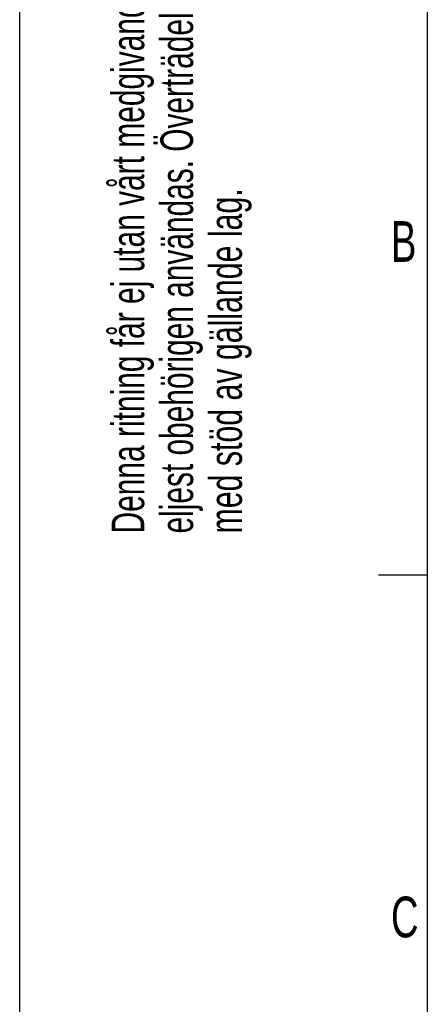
# Model space of a CAD drawing. Extents: x 0 to 420, y 0 to 297.
# Tile 3 of 18: x 0 to 25, y 184 to 244. Entities that reach past the tile are written whole.
import ezdxf

# ---------------------------------------------------------------- set-up
doc = ezdxf.new("R2010")
doc.units = 0
doc.header["$LTSCALE"] = 23.1
doc.layers.add('PR5000-200_DXF_FORMAT', color=7, linetype='CONTINUOUS')
doc.styles.get("Standard").update_dxf_attribs({"font": 'txt', "width": 0.7})

# ---------------------------------------------------------------- blocks, each defined once
blk = doc.blocks.new('SQS_LAGTEXT_BL0', base_point=(7.491, 145.421))
at = {"layer": 'PR5000-200_DXF_FORMAT', "color": 7, "linetype": 'CONTINUOUS'}
for s, width, p in [('Denna ritning får ej utan vårt medgivande kopieras, eller', 0.687469, (7.635, 212.554)), ('eljest obehörigen användas. Överträdelse härav beivras', 0.686067, (10.632, 212.554)), ('med stöd av gällande lag.', 0.696, (13.629, 212.554))]:
    blk.add_text(s, height=1.99789, rotation=90, dxfattribs=dict(at, width=width)).set_placement(p)

msp = doc.modelspace()

# ---------------------------------------------------------------- linework, layer by layer
at = {"layer": 'PR5000-200_DXF_FORMAT', "color": 7, "linetype": 'CONTINUOUS'}
for p, q in [((-0.001578, -0.001516), (-0.001578, 296.998484)), ((24.998422, 291.998484), (24.998422, 4.998484)), ((24.998422, 209.998484), (21.998422, 209.998484))]:
    msp.add_line(p, q, dxfattribs=at)

# ---------------------------------------------------------------- block references
msp.add_blockref('SQS_LAGTEXT_BL0', (7.490517, 145.420592), dxfattribs=at)

# ---------------------------------------------------------------- texts
at = {"layer": 'PR5000-200_DXF_FORMAT', "color": 7, "linetype": 'CONTINUOUS', "char_height": 2.5, "attachment_point": 1}
for s, insert, width in [('B', (22.77171, 231.730255), 2.94642857), ('C', (22.77171, 190.255255), 3.125)]:
    msp.add_mtext(s, dxfattribs=dict(at, insert=insert, width=width))

doc.saveas('drawing.dxf')
